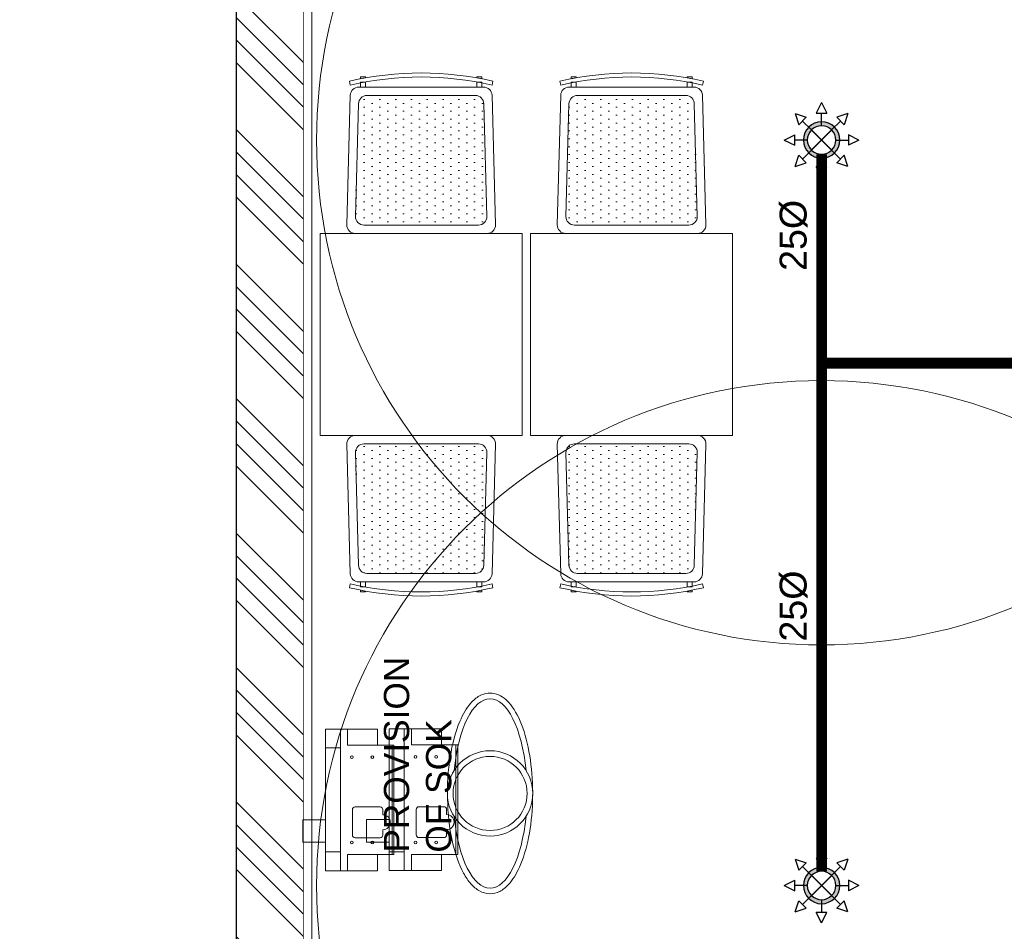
# Model space of a CAD drawing. Header units: millimetres. Extents: x -226731 to 126254, y -16359 to 60195.
# Tile 7 of 256: x -164851 to -161927, y 11825 to 14534. Entities that reach past the tile are written whole.
import ezdxf

# ---------------------------------------------------------------- set-up
doc = ezdxf.new("R2010")
doc.units = ezdxf.units.MM
doc.header["$LTSCALE"] = 0.1
doc.header["$MEASUREMENT"] = 0
doc.linetypes.add('CENTER', pattern=[2, 1.25, -0.25, 0.25, -0.25])
doc.layers.get('0').update_dxf_attribs({"lineweight": 5})
for name, color, linetype, lineweight in [('0_CCE_ FF_SIDE WALL SPRINKLER', 6, 'Continuous', 0), ('0_CCE_FF_100 DIA PIPE', 11, 'Continuous', 0), ('ceiling hatch', 9, 'Continuous', 5), ('Dominos CV Raman - X base$0$I-M.S', 11, 'Continuous', 5), ('Dominos CV Raman - X base$0$I-TXT-DETAIL', 201, 'Continuous', 5), ('FURNITURE', 36, 'Continuous', 9), ('I-FURN-SECT', 18, 'Continuous', 5), ('S2-Civil plan', 5, 'Continuous', 5), ('SPRINKLER COVERAGE AREA', 1, 'Continuous', 9), ('WALLS', 1, 'Continuous', 5), ('XREF1$0$I-DOOR', 36, 'Continuous', 9)]:
    doc.layers.add(name, color=color, linetype=linetype, lineweight=lineweight)
doc.layers.add('AREA LINE', color=3, linetype='Continuous', plot=False)
doc.layers.add('FIRE FIGHTING SERVICES', color=5, linetype='Continuous')
doc.layers.add('JMT-F-SPRINKLER', color=50, linetype='Continuous')
doc.styles.add('Dominos Jalandhar - Xbase$0$50', font='arial.ttf', dxfattribs={"height": 75})
doc.styles.add('S2-ARIAL', font='arial.ttf')

# ---------------------------------------------------------------- blocks, each defined once
blk = doc.blocks.new('A$Cd41b3340')
h = blk.add_hatch()
h.set_pattern_fill('DOTS', color=8, scale=375, angle=270)
h.paths.add_polyline_path([(-470, -325, 0.421994), (-495, -350.7), (-486.1, -685.7, 0.406475), (-461.1, -710), (-138.9, -710, 0.406487), (-113.9, -685.7), (-105, -350.7, 0.421983), (-130, -325)])
h.paths.add_polyline_path([(-461.1, 710, 0.406475), (-486.1, 685.7), (-495, 350.7, 0.421994), (-470, 325), (-130, 325, 0.421983), (-105, 350.7), (-113.9, 685.7, 0.406487), (-138.9, 710)])
at = {"color": 8}
for p, q in [((-138.9, 710), (-461.1, 710)), ((-486.1, 685.7), (-495, 350.7)), ((-105, 350.7), (-113.9, 685.7)), ((-470, 325), (-130, 325)), ((-486.1, -685.7), (-495, -350.7)), ((-470, -325), (-130, -325)), ((-105, -350.7), (-113.9, -685.7)), ((-138.9, -710), (-461.1, -710))]:
    blk.add_line(p, q, dxfattribs=at)
for points in [[(-479.9, 759.5), (-479.9, 765), (-464.9, 765), (-464.9, 762.3), (-479.9, 759.5)], [(-120.1, 759.5), (-120.1, 765), (-135.1, 765), (-135.1, 762.3), (-120.1, 759.5)], [(-510.5, 740.7), (-513.2, 752.3)], [(-479.9, 735), (-479.9, 750), (-464.9, 750), (-464.9, 735), (-479.9, 735)], [(-120.1, 735), (-120.1, 750), (-135.1, 750), (-135.1, 735), (-120.1, 735)], [(-89.5, 740.7), (-86.8, 752.3)], [(-510.5, -740.7), (-513.2, -752.3)], [(-479.9, -735), (-479.9, -750), (-464.9, -750), (-464.9, -735), (-479.9, -735)], [(-479.9, -759.5), (-479.9, -765), (-464.9, -765), (-464.9, -762.3), (-479.9, -759.5)], [(-120.1, -735), (-120.1, -750), (-135.1, -750), (-135.1, -735), (-120.1, -735)], [(-120.1, -759.5), (-120.1, -765), (-135.1, -765), (-135.1, -762.3), (-120.1, -759.5)], [(-89.5, -740.7), (-86.8, -752.3)]]:
    blk.add_lwpolyline(points, dxfattribs=at)
for points in [[(-510.5, 710.7), (-520.7, 325.7, 0.421994), (-495.7, 300), (-104.3, 300, 0.421983), (-79.3, 325.7), (-89.5, 710.7, 0.406487), (-114.5, 735), (-485.5, 735, 0.406475)], [(-510.5, -710.7), (-520.7, -325.7, -0.421994), (-495.7, -300), (-104.3, -300, -0.421983), (-79.3, -325.7), (-89.5, -710.7, -0.406487), (-114.5, -735), (-485.5, -735, -0.406475)]]:
    blk.add_lwpolyline(points, format="xyb", close=True, dxfattribs=at)
blk.add_lwpolyline([(0, -300), (-600, -300), (-600, 300), (0, 300)], close=True, dxfattribs=at)
for centre, radius, start, end in [((-300, -157.2), 934.2, 76.8076, 103.1921), ((-300, -157.2), 922.2, 76.8076, 103.1921), ((-461.1, 685), 25, 90, 178.4821), ((-138.9, 685), 25, 1.5156, 90), ((-470, 350), 25, 178.4821, 270), ((-130, 350), 25, 270, 1.5156), ((-470, -350), 25, 90, 181.5179), ((-130, -350), 25, 358.4844, 90), ((-461.1, -685), 25, 181.5179, 270), ((-138.9, -685), 25, 270, 358.4844), ((-300, 157.2), 934.2, 256.8079, 283.1924), ((-300, 157.2), 922.2, 256.8079, 283.1924)]:
    blk.add_arc(centre, radius, start, end, dxfattribs=at)
blk = doc.blocks.new('A$C0D573450')
at = {"layer": 'I-FURN-SECT'}
for points in [[(58.3, 266.6), (123.9, 266.6), (123.9, 200), (58.3, 200)], [(207.1, 156), (-207.1, 156), (-207.1, 200), (207.1, 200)], [(-152.1, 200), (152.1, 200), (152.1, 156), (-152.1, 156)], [(-160.1, 47.6), (-207.1, 47.6), (-207.1, 135.3), (-160.1, 135.3)], [(160.1, 47.6), (207.1, 47.6), (207.1, 135.3), (160.1, 135.3)], [(160.1, 0), (-160.1, 0), (-160.1, 5.2), (160.1, 5.2)]]:
    blk.add_lwpolyline(points, close=True, dxfattribs=at)
at = {"layer": 'I-FURN-SECT', "flags": 128}
blk.add_lwpolyline([(-207.1, 156), (-207.1, 135.3), (-160.1, 135.3), (-160.1, 0), (160.1, 0), (160.1, 135.3), (207.1, 135.3), (207.1, 156)], close=True, dxfattribs=at)
blk.add_lwpolyline([(102.7, 121.1), (28.5, 121.1, 0.414214), (20.5, 113.1), (20.5, 40.3, 0.414214), (28.5, 32.3), (43.7, 32.3, 1), (87.5, 32.3), (102.7, 32.3, 0.414214), (110.7, 40.3), (110.7, 113.1, 0.414214)], format="xyb", close=True, dxfattribs=at)
at = {"layer": 'I-FURN-SECT'}
for centre in [(-125, 123), (125, 123), (-125, 63), (125, 63)]:
    blk.add_circle(centre, 4, dxfattribs=at)
blk = doc.blocks.new('A$C0a7e3ac7')
at = {"layer": 'XREF1$0$I-DOOR', "color": 8}
for radius in [5.07, 4.4]:
    blk.add_circle((11.92, 5.07), radius, dxfattribs=at)
for start_param, end_param in [(8.098018, 10.751538), (4.956425, 7.609945)]:
    blk.add_ellipse((11.92, 5.07), major_axis=(11.26, 0), ratio=0.390916, start_param=start_param, end_param=end_param, dxfattribs=at)
blk.add_open_spline([(23.85, 5.07), (23.85, 5.4), (23.78, 5.74), (23.51, 6.37), (23.31, 6.66), (22.83, 7.21), (22.54, 7.47), (21.44, 8.26), (20.44, 8.73), (18.1, 9.47), (16.77, 9.75), (13.93, 10.1), (12.43, 10.16), (9.48, 10.07), (8.03, 9.9), (5.37, 9.38), (4.16, 9.01), (2.32, 8.18), (1.62, 7.75), (0.75, 6.94), (0.47, 6.59), (0.09, 5.83), (-0.01, 5.42), (0.01, 4.59), (0.13, 4.18), (0.55, 3.44), (0.84, 3.1), (1.55, 2.47), (1.97, 2.18), (3.5, 1.35), (4.83, 0.89), (7.84, 0.24), (9.52, 0.05), (12.93, -0.03), (14.65, 0.08), (17.83, 0.58), (19.28, 0.97), (21.33, 1.84), (22.06, 2.26), (22.99, 3.07), (23.3, 3.43), (23.69, 4.14), (23.81, 4.49), (23.85, 4.92), (23.85, 4.99), (23.85, 5.07)], degree=3, knots=[0, 0, 0, 0, 0.166027, 0.166027, 0.332054, 0.332054, 0.498081, 0.498081, 0.883751, 0.883751, 1.26942, 1.26942, 1.65509, 1.65509, 2.04076, 2.04076, 2.42643, 2.42643, 2.743962, 2.743962, 2.947801, 2.947801, 3.15164, 3.15164, 3.355479, 3.355479, 3.559318, 3.559318, 3.763157, 3.763157, 4.207337, 4.207337, 4.651518, 4.651518, 5.095698, 5.095698, 5.539879, 5.539879, 5.858275, 5.858275, 6.070114, 6.070114, 6.247359, 6.247359, 6.283185, 6.283185, 6.283185, 6.283185], dxfattribs=at)
blk = doc.blocks.new('A$C2AD535C3')
at = {"layer": 'JMT-F-SPRINKLER'}
h = blk.add_hatch(color=1, dxfattribs=at)
edge = h.paths.add_edge_path()
edge.add_ellipse((0, 0), major_axis=(63.8, 63.8), ratio=1, start_angle=225, end_angle=405, ccw=False)
edge.add_ellipse((0, 0), major_axis=(63.8, 63.8), ratio=1, start_angle=45, end_angle=225, ccw=False)
edge = h.paths.add_edge_path(flags=16)
edge.add_ellipse((0, 0), major_axis=(-49.9, 49.9), ratio=1, start_angle=135, end_angle=315)
edge.add_ellipse((0, 0), major_axis=(-49.9, 49.9), ratio=1, start_angle=-45, end_angle=135)
at = {"layer": 'JMT-F-SPRINKLER', "color": 1}
for p, q in [((0, 185), (-26.1, 132.9)), ((0, 185), (26.1, 132.9)), ((-130.8, 130.8), (-112.5, 75.5)), ((-130.8, 130.8), (-75.5, 112.5)), ((-75.5, 112.5), (-112.5, 75.5)), ((26.1, 132.9), (-26.1, 132.9)), ((0, 70.5), (0, 132.9)), ((130.8, 130.8), (75.5, 112.5)), ((112.5, 75.5), (75.5, 112.5)), ((130.8, 130.8), (112.5, 75.5)), ((-49.9, 49.9), (-94, 94)), ((49.9, 49.9), (94, 94)), ((-185, 0), (-132.9, 26.1)), ((-132.9, 26.1), (-132.9, -26.1)), ((185, 0), (132.9, 26.1)), ((132.9, -26.1), (132.9, 26.1)), ((-185, 0), (-132.9, -26.1)), ((-70.5, 0), (-132.9, 0)), ((70.5, 0), (132.9, 0)), ((185, 0), (132.9, -26.1)), ((-130.8, -130.8), (-112.5, -75.5)), ((-75.5, -112.5), (-112.5, -75.5)), ((-49.9, -49.9), (-94, -94)), ((0, -70.5), (0, -132.9)), ((49.9, -49.9), (94, -94)), ((75.5, -112.5), (112.5, -75.5)), ((130.8, -130.8), (112.5, -75.5)), ((-130.8, -130.8), (-75.5, -112.5)), ((0, -185), (-26.1, -132.9)), ((-26.1, -132.9), (26.1, -132.9)), ((0, -185), (26.1, -132.9)), ((130.8, -130.8), (75.5, -112.5))]:
    blk.add_line(p, q, dxfattribs=at)
at = {"layer": 'JMT-F-SPRINKLER', "color": 1, "const_width": 7}
for points in [[(-49.9, -49.9), (49.9, 49.9)], [(-49.9, 49.9), (49.9, -49.9)]]:
    blk.add_lwpolyline(points, dxfattribs=at)
at = {"layer": 'JMT-F-SPRINKLER', "color": 1}
for radius in [90.2, 70.5]:
    blk.add_circle((0, 0), radius, dxfattribs=at)
at = {"layer": 'SPRINKLER COVERAGE AREA', "color": 1}
blk.add_circle((0, 0), 2500, dxfattribs=at)
blk = doc.blocks.new('G$C3584CA52')
at = {"layer": '0_CCE_FF_100 DIA PIPE', "color": 1, "linetype": 'CENTER', "ltscale": 5, "const_width": 32}
for points in [[(548.8, -7086.5), (548.8, -9216.7)], [(548.8, -7707.2), (7904.6, -7707.2)]]:
    blk.add_lwpolyline(points, dxfattribs=at)
at = {"layer": '0_CCE_ FF_SIDE WALL SPRINKLER', "color": 240, "xscale": -0.6, "yscale": 0.6, "zscale": 0.6}
for p in [(548.8, -7044.2), (548.8, -9259)]:
    blk.add_blockref('A$C2AD535C3', p, dxfattribs=at)
at = {"layer": '0_CCE_FF_100 DIA PIPE', "color": 7, "linetype": 'CENTER', "ltscale": 5, "char_height": 80, "width": 747.865, "attachment_point": 7, "rotation": 90, "style": 'S2-ARIAL'}
for insert in [(507.3, -7433.1, 0), (507.3, -8534.3, 0)]:
    blk.add_mtext('25Ø ', dxfattribs=dict(at, insert=insert))

msp = doc.modelspace()

# ---------------------------------------------------------------- hatches: boundary and pattern name
at = {"layer": 'S2-Civil plan', "lineweight": 0}
h = msp.add_hatch(dxfattribs=at)
h.set_pattern_fill('ANSI34', color=8, scale=376.656735, angle=90)
h.set_pattern_definition([(135, (-23958, 0), (-199.7524, -199.7524), []), (135, (-23958, 66.58), (-199.7524, -199.7524), []), (135, (-23958, 133.17), (-199.7524, -199.7524), []), (135, (-23958, 199.75), (-199.7524, -199.7524), [])])
h.paths.add_polyline_path([(-164208.7, 10699.6), (-164008.7, 10699.6), (-164008.7, 20699.2), (-164208.7, 20699.2)])

# ---------------------------------------------------------------- linework, layer by layer
at = {"layer": 'AREA LINE', "color": 8}
msp.add_lwpolyline([(-164851.2, 20724.6), (-164208.7, 20724.6), (-164208.7, 10699.6), (-164851.2, 10699.6)], dxfattribs=at)
at = {"layer": 'ceiling hatch'}
msp.add_line((-163196.2, 13298.6), (-163171.2, 13298.6), dxfattribs=at)
at = {"layer": 'S2-Civil plan', "color": 8, "const_width": 2}
msp.add_lwpolyline([(-164008.7, 10499.6), (-164008.7, 20724.6), (-164208.7, 20724.6), (-164208.7, 10499.6)], close=True, dxfattribs=at)
at = {"layer": 'WALLS', "color": 8, "ltscale": 1.2}
msp.add_lwpolyline([(-163983.7, 10699.6), (-163983.7, 16594.9), (-162635.2, 16594.9), (-162635.2, 15774.6), (-163216.3, 15774.6), (-163216.3, 15624.6), (-162635.2, 15624.6), (-162635.2, 15033.1), (-162485.2, 15033.1), (-162485.2, 15083.1), (-162390.1, 15083.1), (-162390.1, 15233.1), (-162485.2, 15233.1), (-162485.2, 16744.9), (-163983.7, 16744.9), (-163983.7, 18644.5), (-162751.3, 18644.5), (-162751.3, 18794.5), (-163983.7, 18794.5), (-163983.7, 20724.6)], dxfattribs=at)

# ---------------------------------------------------------------- block references
at = {"layer": 'Dominos CV Raman - X base$0$I-M.S', "color": 8, "xscale": -25.00416666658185, "yscale": 25.00416666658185, "zscale": 25.00416666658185, "rotation": 270}
msp.add_blockref('A$C0a7e3ac7', (-163580.8, 11937), dxfattribs=at)
at = {"layer": 'FIRE FIGHTING SERVICES'}
msp.add_blockref('G$C3584CA52', (-163018.3, 21220.5), dxfattribs=at)
at = {"layer": 'FURNITURE', "color": 8}
msp.add_blockref('A$Cd41b3340', (-163358.7, 13598.6), dxfattribs=at)
at = {"layer": 'FURNITURE', "color": 8, "xscale": -1}
msp.add_blockref('A$Cd41b3340', (-163333.7, 13598.6), dxfattribs=at)
at = {"layer": 'I-FURN-SECT', "xscale": -1.016000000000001, "yscale": 1.016000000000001, "zscale": 1.016000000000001, "rotation": 90}
msp.add_blockref('A$C0D573450', (-163739.8, 12216), dxfattribs=at)
at = {"layer": 'I-FURN-SECT', "color": 8, "xscale": -1.016000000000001, "yscale": 1.016000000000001, "zscale": 1.016000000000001, "rotation": 90}
msp.add_blockref('A$C0D573450', (-163550.3, 12216.5), dxfattribs=at)

# ---------------------------------------------------------------- texts
at = {"layer": 'Dominos CV Raman - X base$0$I-TXT-DETAIL', "color": 8, "lineweight": 0, "ltscale": 100, "insert": (-163568.3, 12059.2), "char_height": 75, "width": 428.874, "attachment_point": 7, "rotation": 90, "style": 'Dominos Jalandhar - Xbase$0$50'}
msp.add_mtext('PROVISION OF SOK', dxfattribs=at)

doc.saveas('drawing.dxf')
